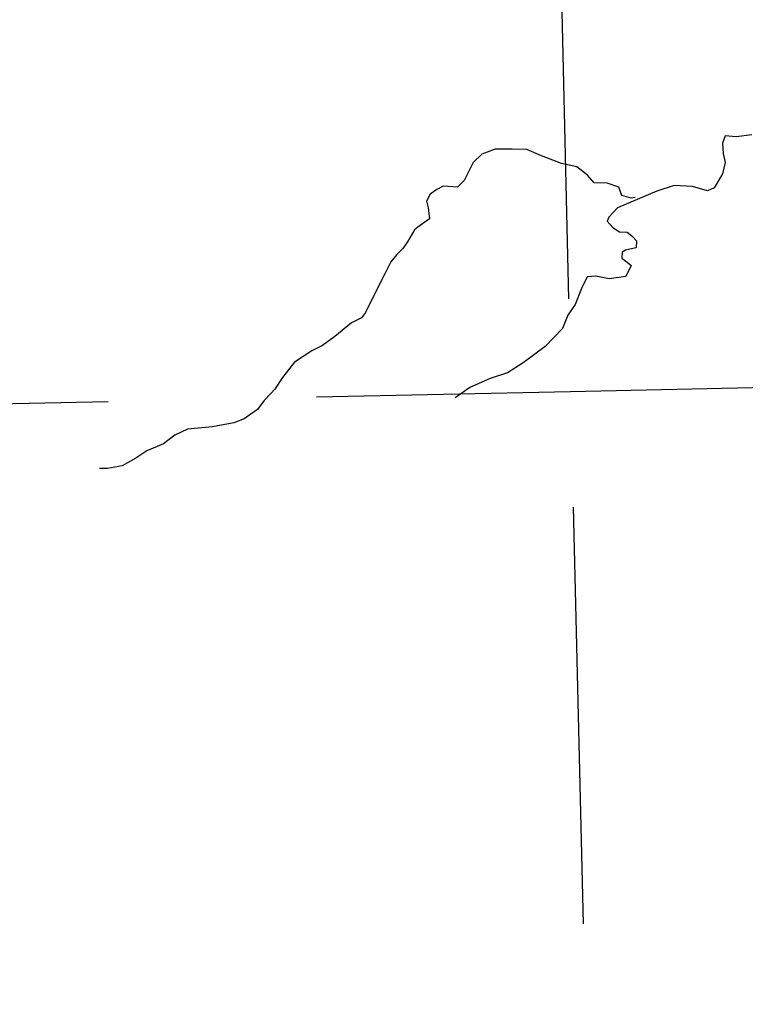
# Model space of a CAD drawing. Header units: feet. Extents: x 18803 to 104580, y -6601 to 116448.
# Tile 23 of 102: x 32018 to 36370, y 69508 to 75412. Entities that reach past the tile are written whole.
import ezdxf

# ---------------------------------------------------------------- set-up
doc = ezdxf.new("R2010")
doc.units = ezdxf.units.FT
doc.header["$LTSCALE"] = 100
doc.header["$MEASUREMENT"] = 0
doc.linetypes.add('DASHED', pattern=[0.75, 0.5, -0.25])
doc.layers.add('ELRGOV-SECTION', color=253, linetype='DASHED')
doc.layers.add('SL-VICINITY MAP', color=2, linetype='Continuous')

msp = doc.modelspace()

# ---------------------------------------------------------------- linework, layer by layer
at = {"layer": 'ELRGOV-SECTION', "ltscale": 50}
msp.add_line((35076.38513631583, 83736.67134169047), (35813.93076067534, 52077.37928589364), dxfattribs=at)
msp.add_lwpolyline([(19693.88136981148, 72844.71709951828), (24771.42597293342, 72954.7771423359), (30048.59232378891, 73067.56058638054), (35322.23367776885, 73183.57398975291), (40599.35235486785, 73299.63792730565), (45876.4561631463, 73418.98283510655), (51153.34825969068, 73541.60642357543)], dxfattribs=at)
at = {"layer": 'SL-VICINITY MAP'}
for points in [[(36408.13502063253, 74721.80205783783), (36314.46620783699, 74710.3491679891), (36249.33139315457, 74716.59538141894), (36232.41676226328, 74672.03735038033), (36237.20738444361, 74609.33569858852), (36249.99495878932, 74555.28055347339), (36234.07206260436, 74487.71731591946), (36183.26452181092, 74404.35155076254), (36142.20203258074, 74386.24744640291), (36053.19471916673, 74412.65700631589), (35944.19670759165, 74417.46355846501), (35838.91567716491, 74384.68567952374), (35602.6585232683, 74284.77764360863), (35550.7039256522, 74228.61828833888), (35541.3482278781, 74203.17888089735), (35576.40352093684, 74166.62965365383), (35615.18190908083, 74140.67492803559), (35661.31784769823, 74137.9983083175), (35689.46937198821, 74115.88447283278), (35717.98251870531, 74085.40644371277), (35715.61608423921, 74043.4472810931), (35678.2903273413, 74035.94215950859), (35651.31793243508, 74030.8703409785), (35630.97445631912, 74017.63978363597), (35630.4266889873, 73982.0247600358), (35660.75559917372, 73957.89187468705), (35684.63672276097, 73937.73594663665), (35654.0275923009, 73871.82700283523), (35554.23017511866, 73858.08921057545), (35474.04844850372, 73874.30533961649), (35421.92552487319, 73870.50403244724), (35387.33118178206, 73800.2818744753), (35349.65362913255, 73704.84341983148), (35306.43873349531, 73640.63011123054), (35274.39576694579, 73560.04251572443), (35170.36464819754, 73451.98997400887), (35038.65427579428, 73355.59821229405), (34943.07733941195, 73293.87771111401), (34839.96302785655, 73261.20733451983), (34716.88998684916, 73206.96145909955), (34629.68188424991, 73145.52406888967)], [(35708.75064729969, 74346.90389536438), (35685.95207097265, 74341.96731149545), (35628.73147045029, 74358.9439831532), (35611.93163711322, 74408.66739822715), (35541.90151120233, 74431.50987435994), (35464.42165403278, 74433.15988480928), (35422.63779784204, 74479.97307321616), (35359.77784453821, 74530.28766726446), (35266.85039771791, 74550.28719763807), (35147.66501554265, 74596.66355917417), (35060.27064908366, 74633.60792612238), (34972.33709465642, 74634.91553635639), (34869.77857518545, 74635.74365046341), (34789.48644869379, 74605.87293865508), (34737.27281461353, 74555.97223125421), (34683.45001417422, 74447.36260592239), (34643.31901494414, 74408.33984270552), (34557.30164647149, 74413.89952792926), (34520.52551250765, 74393.84085096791), (34479.93965029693, 74365.27878900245), (34458.70679232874, 74324.78399253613), (34468.90000131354, 74283.22628983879), (34475.92559218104, 74218.52773014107), (34407.02033089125, 74168.09931691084), (34386.77640333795, 74152.77587458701), (34343.95201815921, 74080.16984869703), (34316.45918992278, 74039.48148695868), (34280.3370487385, 74004.79389292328), (34244.67666613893, 73959.65324142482), (34208.0350004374, 73889.35752969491), (34171.39595912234, 73819.06685275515), (34092.78347466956, 73657.39306296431), (34069.10906978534, 73625.21961280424), (34007.75693323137, 73593.90618601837), (33908.85908953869, 73513.22542720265), (33833.91478987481, 73458.44909781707), (33770.48398073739, 73427.07279056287), (33666.87303949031, 73358.80667316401), (33593.61110470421, 73266.42972135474), (33548.65519678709, 73195.91052655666), (33524.71700971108, 73170.01988838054), (33484.72860249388, 73128.95944270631), (33445.29921956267, 73075.3668342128), (33364.21573673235, 73018.32156292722), (33302.52249124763, 72995.38323305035), (33174.03420630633, 72970.25882390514), (33024.11622361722, 72956.98402290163), (32948.37850289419, 72921.0371007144), (32881.74051394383, 72868.6565482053), (32781.14968380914, 72827.7162911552), (32714.14498602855, 72783.69417898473), (32632.62743202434, 72737.10769476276), (32545.53265141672, 72721.70943177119), (32497.53015077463, 72720.13836342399)]]:
    msp.add_lwpolyline(points, dxfattribs=at)

doc.saveas('drawing.dxf')
